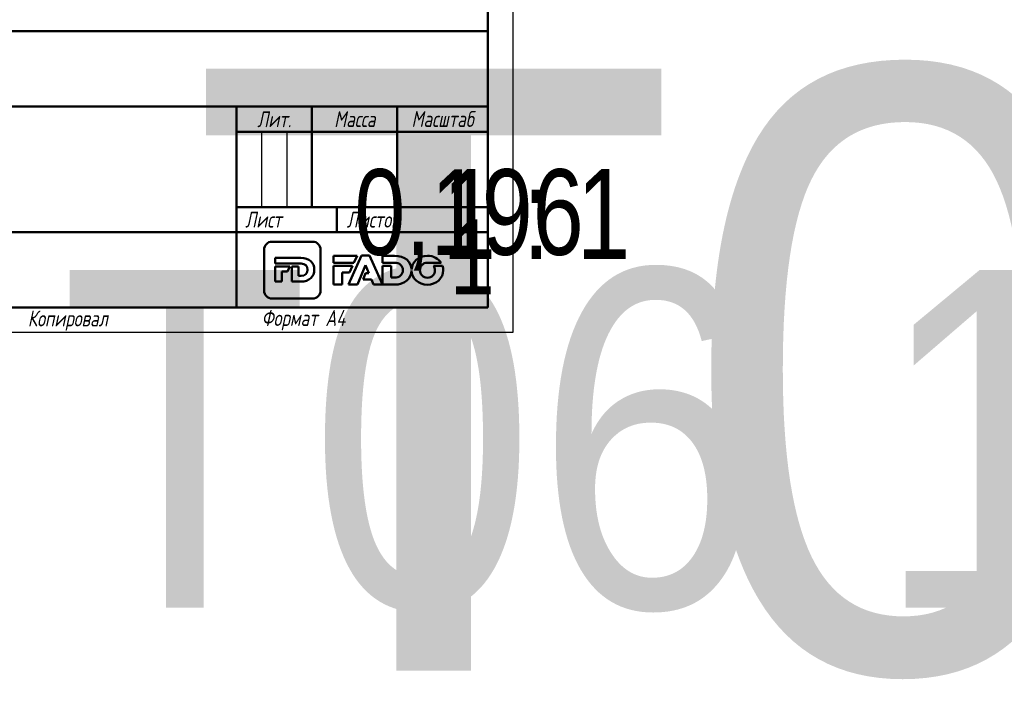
# Model space of a CAD drawing. Header units: millimetres. Extents: x -73 to 688, y -69 to 356.
# Tile 2 of 5: x 112 to 308, y -69 to 62. Entities that reach past the tile are written whole.
import ezdxf
from ezdxf.enums import TextEntityAlignment as Align

# ---------------------------------------------------------------- set-up
doc = ezdxf.new("R2018")
doc.units = ezdxf.units.MM
for name, color, linetype, lineweight in [('Заголовок (ГОСТ)', 7, 'Continuous', 50), ('Кромка (ГОСТ)', 7, 'Continuous', 50), ('Эскизная геометрия (ГОСТ)', 7, 'Continuous', 50)]:
    doc.layers.add(name, color=color, linetype=linetype, lineweight=lineweight)
doc.styles.get("Standard").update_dxf_attribs({"font": 'GOST Common Italic.ttf'})
doc.styles.add('Альтернативный текст (ГОСТ)', font='txt', dxfattribs={"width": 0.8})

# ---------------------------------------------------------------- blocks, each defined once
blk = doc.blocks.new('Основные надписи ГОСТ - Форма 1')
at = {"layer": 'Заголовок (ГОСТ)'}
for p, q in [((0, 55), (185, 55)), ((185, 0), (185, 55)), ((65, 40), (185, 40)), ((135, 40), (135, 0)), ((150, 40), (150, 20)), ((167, 40), (167, 20)), ((135, 35), (185, 35)), ((135, 20), (185, 20)), ((155, 20), (155, 15)), ((65, 15), (185, 15)), ((185, 0), (0, 0))]:
    blk.add_line(p, q, dxfattribs=at)
at = {"layer": 'Заголовок (ГОСТ)', "linetype": 'Continuous', "lineweight": 25}
for p, q in [((140, 35), (140, 20)), ((145, 35), (145, 20))]:
    blk.add_line(p, q, dxfattribs=at)
at = {"layer": 'Заголовок (ГОСТ)', "char_height": 3.17, "style": 'Альтернативный текст (ГОСТ)'}
for s, insert, width, attachment_point in [('\\fGOST Common|b0|i1;\\H3.1700;Масштаб', (176.02, 37.53), 17.8316, 5), ('\\fGOST Common|b0|i1;\\H3.1700;Лит.', (142.52, 37.49), 14.9766, 5), ('\\fGOST Common|b0|i1;\\H3.1700;Масса', (158.55, 37.51), 16.9878, 5), ('\\fGOST Common|b0|i1;\\H3.1700;Лист', (140.37, 17.5), 10.5071, 5), ('\\fGOST Common|b0|i1;\\H3.1700;Листов', (162.21, 17.5), 14.3668, 5), ('\\A1;', (150.6, 17.54), 8.8313, 5), ('\\fGOST Common|b0|i1;\\H3.1700;Копировал', (93.48, -0.59), 19.7871, 1)]:
    blk.add_mtext(s, dxfattribs=dict(at, insert=insert, width=width, attachment_point=attachment_point))
at = {"layer": 'Заголовок (ГОСТ)', "lineweight": 30, "flags": 104}
for tag, height, width, p in [('Изм1', 2.89, 0.7, (3.51, 52.52)), ('Лист1', 2.89, 0.7, (12.03, 52.52)), ('Докум1', 2.89, 0.7, (28.54, 52.48)), ('Изм2', 2.89, 0.7, (3.5, 47.52)), ('Лист2', 2.89, 0.7, (12.01, 47.5)), ('Докум2', 2.89, 0.7, (28.53, 47.5)), ('Изм3', 2.89, 0.7, (3.5, 42.5)), ('Лист3', 2.89, 0.7, (12.01, 42.51)), ('Докум3', 2.89, 0.7, (28.51, 42.48)), ('Изм4', 2.89, 0.7, (3.51, 37.5)), ('Лист4', 2.89, 0.7, (12, 37.53)), ('Докум4', 2.89, 0.7, (28.51, 37.52)), ('НАИМЕНОВАНИЕ', 5, 0.8, (100.03, 29.98)), ('Литера', 3.5, 0.8, (137.52, 27.25)), ('Литера2', 3.5, 0.8, (142.51, 27.22)), ('Литера3', 3.5, 0.8, (147.52, 27.21)), ('Масса', 3.5, 0.8, (158.47, 27.53)), ('Масштаб', 3.5, 0.8, (176, 27.6)), ('Тип_документа', 3.17, 0.8, (100.08, 17.56)), ('Листов', 3.17, 0.8, (177.46, 17.58)), ('Материал_Класс', 3.5, 0.9, (100, 7.5))]:
    blk.add_attdef(tag, text='', height=height, dxfattribs=dict(at, width=width)).set_placement(p, align=Align.MIDDLE_CENTER)
for tag, height, width, p in [('Подп1', 2.89, 0.7, (40.01, 52.51)), ('Дата1', 2, 0.7, (55.01, 52.51)), ('Подп2', 2.89, 0.7, (40.01, 47.5)), ('Дата2', 2, 0.7, (55.01, 47.49)), ('Подп3', 2.89, 0.7, (40.01, 42.51)), ('Дата3', 2, 0.7, (55.02, 42.52)), ('Подп4', 2.89, 0.7, (40.01, 37.51)), ('Дата4', 2, 0.7, (55.02, 37.51)), ('АВТОР', 3.17, 0.8, (17.41, 27.49)), ('Разработал_Подп.', 2.89, 0.7, (40.05, 27.51)), ('ДАТА_СОЗДАНИЯ', 2, 0.7, (55.01, 27.51)), ('ПРОВЕРИЛ', 3.17, 0.8, (17.41, 22.53)), ('Проверил_Подп.', 2.89, 0.7, (40.05, 22.52)), ('ДАТА_ПРОВЕРКИ', 2, 0.7, (55.02, 22.51)), ('ТЕХНОЛОГ', 3.17, 0.8, (17.33, 17.54)), ('Технолог_Подп.', 2.89, 0.7, (40.05, 17.51)), ('Технолог_Дата', 2, 0.7, (55.01, 17.5)), ('НАЧ._ОТДЕЛА', 3.17, 0.8, (17.46, 12.45)), ('Руководитель_Подп.', 2.89, 0.7, (40.01, 12.5)), ('Должность_руководителя', 3.17, 0.8, (0.52, 12.51)), ('Руководитель_Дата', 2, 0.7, (55.01, 12.51)), ('НОРМОКОНТРОЛЬ', 3.17, 0.8, (17.37, 7.48)), ('Нормоконтроль_Подп.', 2.89, 0.7, (40.05, 7.52)), ('ДАТА_НОРМОКОНТРОЛЯ', 2, 0.7, (55.02, 7.51)), ('УТВЕРДИЛ', 3.17, 0.8, (17.4, 2.51)), ('Утвердил_Подп.', 2.89, 0.7, (40.05, 2.51)), ('ДАТА_УТВЕРЖДЕНИЯ', 2, 0.7, (55.01, 2.5))]:
    blk.add_attdef(tag, text='', height=height, dxfattribs=dict(at, width=width)).set_placement(p, align=Align.MIDDLE_LEFT)
for tag, height, p in [('ОБОЗНАЧЕНИЕ', 5, (125.33, 47.56)), ('ОРГАНИЗАЦИЯ', 3.5, (160.02, 7.6))]:
    blk.add_attdef(tag, text='', height=height, dxfattribs=at).set_placement(p, align=Align.MIDDLE_CENTER)
at = {"layer": 'Заголовок (ГОСТ)', "lineweight": 30, "width": 0.9, "flags": 104}
for tag, p in [('Материал_Наим.', (133.71, 9.75)), ('Материал_ГОСТ', (134.04, 4.06))]:
    blk.add_attdef(tag, text='', height=3.5, dxfattribs=at).set_placement(p, align=Align.MIDDLE_RIGHT)
blk = doc.blocks.new('Рамки ГОСТ_ граница 297x210')
at = {"layer": 'Кромка (ГОСТ)', "lineweight": 25}
for p, q in [((210, 297), (210, 0)), ((210, 0), (0, 0))]:
    blk.add_line(p, q, dxfattribs=at)
at = {"layer": 'Кромка (ГОСТ)'}
for p, q in [((205, 5), (205, 292)), ((20, 5), (205, 5))]:
    blk.add_line(p, q, dxfattribs=at)
at = {"layer": 'Кромка (ГОСТ)', "insert": (160, 4.5), "char_height": 3.17, "attachment_point": 1, "style": 'Альтернативный текст (ГОСТ)'}
blk.add_mtext('\\A1;\\fGOST Common|b0|i1;\\H3.1700;Формат A4', dxfattribs=at)

msp = doc.modelspace()

# ---------------------------------------------------------------- linework, layer by layer
at = {"layer": 'Эскизная геометрия (ГОСТ)', "linetype": 'Continuous'}
for p, q in [((170.162, 18.108), (162.063, 18.108)), ((160.505, 16.535), (160.505, 8.364)), ((171.722, 8.364), (171.722, 16.535)), ((162.71, 14.89), (162.71, 13.741)), ((167.836, 14.89), (162.71, 14.89)), ((162.71, 13.741), (167.856, 13.741)), ((162.71, 13.204), (162.71, 10.161)), ((165.622, 13.204), (162.71, 13.204)), ((164.009, 10.161), (164.009, 12.176)), ((164.009, 12.176), (165.186, 12.176)), ((165.186, 12.176), (165.622, 13.204)), ((166.027, 13.204), (166.027, 10.161)), ((167.326, 13.204), (166.027, 13.204)), ((167.326, 11.323), (167.326, 13.204)), ((162.71, 10.161), (164.009, 10.161)), ((166.027, 10.161), (167.809, 10.161)), ((167.856, 11.323), (167.326, 11.323)), ((162.063, 6.793), (170.162, 6.793))]:
    msp.add_line(p, q, dxfattribs=at)
at = {"layer": 'Эскизная геометрия (ГОСТ)'}
for p, q in [((174.341, 15.304), (174.341, 13.909)), ((178.997, 15.304), (174.341, 15.304)), ((174.341, 13.909), (178.375, 13.909)), ((179.882, 15.346), (177.299, 9.565)), ((178.375, 13.909), (178.997, 15.304)), ((181.502, 15.346), (179.882, 15.346)), ((184.085, 9.565), (181.502, 15.346)), ((184.085, 15.303), (184.085, 13.909)), ((186.426, 15.303), (184.085, 15.303)), ((184.085, 13.909), (186.452, 13.909)), ((192.989, 13.922), (195.708, 13.922)), ((174.341, 13.29), (174.341, 9.564)), ((178.098, 13.29), (174.341, 13.29)), ((176.022, 9.564), (176.022, 11.979)), ((176.022, 11.979), (177.512, 11.979)), ((177.512, 11.979), (178.098, 13.29)), ((179.066, 9.565), (180.68, 13.459)), ((180.699, 11.827), (180.191, 10.589)), ((180.68, 13.459), (181.355, 11.827)), ((181.355, 11.827), (180.699, 11.827)), ((185.766, 13.29), (184.085, 13.29)), ((184.085, 13.29), (184.085, 9.566)), ((185.766, 10.975), (185.766, 13.29)), ((189.851, 12.543), (189.847, 12.543)), ((189.847, 12.35), (189.849, 12.35)), ((196.008, 13.285), (194.227, 13.285)), ((180.191, 10.589), (181.841, 10.589)), ((181.841, 10.589), (182.282, 9.565)), ((186.452, 10.975), (185.766, 10.975)), ((174.341, 9.564), (176.022, 9.564)), ((177.299, 9.565), (179.066, 9.565)), ((182.282, 9.565), (184.085, 9.565)), ((184.085, 9.566), (186.391, 9.566))]:
    msp.add_line(p, q, dxfattribs=at)
at = {"layer": 'Эскизная геометрия (ГОСТ)', "linetype": 'Continuous'}
for points in [[(162.063, 18.108), (161.204, 18.108), (160.505, 17.403), (160.505, 16.535)], [(171.722, 16.535), (171.722, 17.403), (171.023, 18.108), (170.162, 18.108)], [(170.481, 12.539), (170.481, 13.917), (169.51, 14.89), (167.836, 14.89)], [(167.856, 13.741), (168.633, 13.741), (169.149, 13.289), (169.149, 12.532)], [(167.809, 10.161), (169.496, 10.161), (170.481, 11.175), (170.481, 12.539)], [(169.149, 12.532), (169.149, 11.757), (168.633, 11.323), (167.856, 11.323)], [(160.505, 8.364), (160.505, 7.496), (161.204, 6.793), (162.063, 6.793)], [(170.162, 6.793), (171.023, 6.793), (171.722, 7.496), (171.722, 8.364)]]:
    msp.add_open_spline(points, degree=3, dxfattribs=at)
at = {"layer": 'Эскизная геометрия (ГОСТ)'}
for points in [[(189.847, 12.543), (189.801, 14.167), (188.552, 15.303), (186.426, 15.303)], [(186.452, 13.909), (187.456, 13.909), (188.124, 13.361), (188.124, 12.443)], [(193.003, 15.304), (191.244, 15.304), (189.914, 14.079), (189.851, 12.543)], [(191.511, 12.429), (191.511, 13.243), (192.103, 13.922), (192.989, 13.922)], [(195.708, 13.922), (195.174, 14.754), (194.19, 15.304), (193.003, 15.304)], [(186.391, 9.566), (188.53, 9.566), (189.796, 10.745), (189.847, 12.35)], [(188.124, 12.443), (188.124, 11.5), (187.456, 10.975), (186.452, 10.975)], [(189.849, 12.35), (189.892, 10.784), (191.214, 9.554), (192.989, 9.554)], [(193.003, 10.937), (192.12, 10.937), (191.511, 11.631), (191.511, 12.429)], [(192.989, 9.554), (194.791, 9.554), (196.144, 10.842), (196.144, 12.429)], [(194.49, 12.429), (194.49, 11.616), (193.898, 10.937), (193.003, 10.937)], [(194.227, 13.285), (194.396, 13.04), (194.49, 12.742), (194.49, 12.429)], [(196.144, 12.429), (196.144, 12.728), (196.097, 13.015), (196.008, 13.285)]]:
    msp.add_open_spline(points, degree=3, dxfattribs=at)

# ---------------------------------------------------------------- block references
msp.add_blockref('Рамки ГОСТ_ граница 297x210', (0, 0))
ref = msp.add_blockref('Основные надписи ГОСТ - Форма 1', (20, 5))
lines = msp.add_mtext('T06', dxfattribs={"layer": 'Заголовок (ГОСТ)', "insert": (145.326, 52.559), "char_height": 119.843, "attachment_point": 1})
ref.add_attrib('ОБОЗНАЧЕНИЕ', '', (145.326, 52.559), dxfattribs={"flags": 104}).embed_mtext(lines)
lines = msp.add_mtext('\\W0.8000;', dxfattribs={"layer": 'Заголовок (ГОСТ)', "insert": (120.031, 34.975), "char_height": 69.6093, "attachment_point": 1})
ref.add_attrib('НАИМЕНОВАНИЕ', '', (120.031, 34.975), dxfattribs={"flags": 104}).embed_mtext(lines)
lines = msp.add_mtext('\\W0.8000;', dxfattribs={"layer": 'Заголовок (ГОСТ)', "insert": (120.078, 22.558), "char_height": 69.7033, "attachment_point": 1})
ref.add_attrib('Тип_документа', '', (120.078, 22.558), dxfattribs={"flags": 104}).embed_mtext(lines)
lines = msp.add_mtext('\\W0.9000;T06 18.03.2020', dxfattribs={"layer": 'Заголовок (ГОСТ)', "insert": (120, 12.5), "char_height": 67.25762, "attachment_point": 1})
ref.add_attrib('Материал_Класс', '', (120, 12.5), dxfattribs={"flags": 104}).embed_mtext(lines)
lines = msp.add_mtext('\\W0.9000;', dxfattribs={"layer": 'Заголовок (ГОСТ)', "insert": (153.707, 14.751), "char_height": 66.9754, "attachment_point": 1})
ref.add_attrib('Материал_Наим.', '', (153.707, 14.751), dxfattribs={"flags": 104}).embed_mtext(lines)
lines = msp.add_mtext('\\W0.9000;', dxfattribs={"layer": 'Заголовок (ГОСТ)', "insert": (154.04, 9.057), "char_height": 66.7532, "attachment_point": 1})
ref.add_attrib('Материал_ГОСТ', '', (154.04, 9.057), dxfattribs={"flags": 104}).embed_mtext(lines)
lines = msp.add_mtext('\\W0.8000;', dxfattribs={"layer": 'Заголовок (ГОСТ)', "insert": (157.52, 32.251), "char_height": 5.0288, "attachment_point": 1})
ref.add_attrib('Литера', '', (157.52, 32.251), dxfattribs={"flags": 104}).embed_mtext(lines)
lines = msp.add_mtext('\\W0.8000;', dxfattribs={"layer": 'Заголовок (ГОСТ)', "insert": (162.512, 32.221), "char_height": 5.0288, "attachment_point": 1})
ref.add_attrib('Литера2', '', (162.512, 32.221), dxfattribs={"flags": 104}).embed_mtext(lines)
lines = msp.add_mtext('\\W0.8000;', dxfattribs={"layer": 'Заголовок (ГОСТ)', "insert": (167.518, 32.211), "char_height": 5.017, "attachment_point": 1})
ref.add_attrib('Литера3', '', (167.518, 32.211), dxfattribs={"flags": 104}).embed_mtext(lines)
lines = msp.add_mtext('\\W0.8000;0,196', dxfattribs={"layer": 'Заголовок (ГОСТ)', "insert": (178.469, 32.533), "char_height": 17.04355, "attachment_point": 1})
ref.add_attrib('Масса', '', (178.469, 32.533), dxfattribs={"flags": 104}).embed_mtext(lines)
lines = msp.add_mtext('\\W0.8000;1 : 1', dxfattribs={"layer": 'Заголовок (ГОСТ)', "insert": (195.997, 32.603), "char_height": 17.94756, "attachment_point": 1})
ref.add_attrib('Масштаб', '', (195.997, 32.603), dxfattribs={"flags": 104}).embed_mtext(lines)
lines = msp.add_mtext('\\W0.8000;1', dxfattribs={"layer": 'Заголовок (ГОСТ)', "insert": (197.459, 22.579), "char_height": 14.9653, "attachment_point": 1})
ref.add_attrib('Листов', '', (197.459, 22.579), dxfattribs={"flags": 104}).embed_mtext(lines)

doc.saveas('drawing.dxf')
